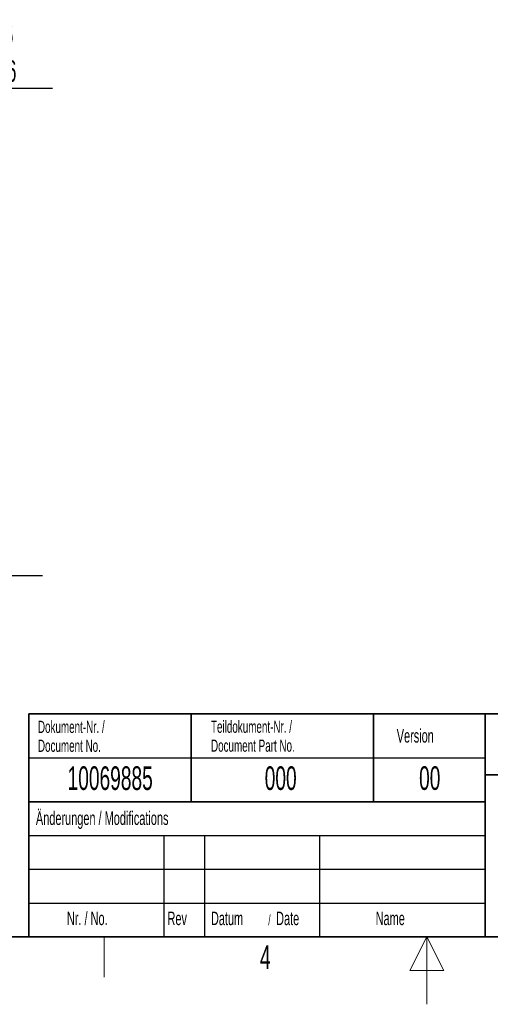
# Model space of a CAD drawing. Header units: millimetres. Extents: x 5 to 418, y 2 to 292.
# Tile 9 of 24: x 157 to 226, y 2 to 148. Entities that reach past the tile are written whole.
import ezdxf

# ---------------------------------------------------------------- set-up
doc = ezdxf.new("R2010")
doc.units = ezdxf.units.MM
doc.layers.add('SLD-0', color=7, linetype='Continuous')
doc.styles.add('SLDTEXTSTYLE0', font='TXT', dxfattribs={"width": 0.605})

# ---------------------------------------------------------------- blocks, each defined once
blk = doc.blocks.new('SW_NOTE_0_11')
at = {"layer": 'SLD-0', "color": 0, "char_height": 1.8, "attachment_point": 1, "style": 'SLDTEXTSTYLE0'}
for s, insert in [('Dokument-Nr. /', (0, 2.32)), ('Document No.', (0, -0.48))]:
    blk.add_mtext(s, dxfattribs=dict(at, insert=insert))
blk = doc.blocks.new('SW_NOTE_0_12')
at = {"layer": 'SLD-0', "color": 0, "char_height": 1.8, "attachment_point": 1, "style": 'SLDTEXTSTYLE0'}
for s, insert in [('Teildokument-Nr. /', (0, 2.32)), ('Document Part No.', (0, -0.48))]:
    blk.add_mtext(s, dxfattribs=dict(at, insert=insert))
blk = doc.blocks.new('SW_NOTE_0_13')
at = {"layer": 'SLD-0', "color": 0, "attachment_point": 1, "style": 'SLDTEXTSTYLE0'}
for s, insert, char_height in [('Datum', (0, 2.58), 2), ('/', (8.48, 2.08), 1.5), ('Date', (9.64, 2.58), 2)]:
    blk.add_mtext(s, dxfattribs=dict(at, insert=insert, char_height=char_height))
blk = doc.blocks.new('SW_NOTE_0_16')
at = {"layer": 'SLD-0', "color": 0}
blk.add_line((14.32, 0), (0, 0), dxfattribs=at)
at = {"layer": 'SLD-0', "color": 0, "attachment_point": 1, "style": 'SLDTEXTSTYLE0'}
for s, insert, char_height in [('für M6', (0.5, 9.8), 3.5), ('for M6', (1.69, 4.14), 3.175)]:
    blk.add_mtext(s, dxfattribs=dict(at, insert=insert, char_height=char_height))
blk = doc.blocks.new('SW_NOTE_0_17')
at = {"layer": 'SLD-0', "color": 0}
blk.add_line((17, 0), (0, 0), dxfattribs=at)
blk.add_line((17, 0), (0, 0), dxfattribs=at)
at = {"layer": 'SLD-0', "color": 0, "attachment_point": 1, "style": 'SLDTEXTSTYLE0'}
for s, insert, char_height in [('für M10', (0.44, 9.67), 3.5), ('for M10', (1.63, 4.01), 3.175)]:
    blk.add_mtext(s, dxfattribs=dict(at, insert=insert, char_height=char_height))

msp = doc.modelspace()

# ---------------------------------------------------------------- linework, layer by layer
at = {"layer": 'SLD-0', "lineweight": 35}
for p, q in [((158.1167, 45), (225.6167, 45)), ((158.1167, 45), (158.1167, 32)), ((182.1167, 45), (182.1167, 32)), ((209.1167, 45), (209.1167, 32)), ((225.6167, 45), (225.6167, 32)), ((225.6167, 45), (266.3305, 45)), ((225.6167, 45), (225.6167, 36)), ((225.6167, 36), (266.3305, 36)), ((225.6167, 36), (225.6167, 12)), ((158.1167, 32), (158.1167, 12)), ((158.1167, 32), (225.6167, 32)), ((225.6167, 32), (225.6167, 12)), ((26, 12), (408, 12)), ((158.1167, 12), (225.6167, 12)), ((225.6167, 12), (266.3305, 12))]:
    msp.add_line(p, q, dxfattribs=at)
at = {"layer": 'SLD-0'}
for p, q in [((158.1167, 38.5), (225.6167, 38.5)), ((158.1167, 27), (225.6167, 27)), ((178.1167, 27), (178.1167, 12)), ((184.1167, 27), (184.1167, 12)), ((201.1167, 27), (201.1167, 12)), ((158.1167, 22), (225.6167, 22)), ((158.1167, 17), (225.6167, 17))]:
    msp.add_line(p, q, dxfattribs=at)
at = {"layer": 'SLD-0', "lineweight": 25}
msp.add_line((158.1167, 32), (225.6167, 32), dxfattribs=at)
at = {"layer": 'SLD-0', "lineweight": 18}
for p, q in [((169.25, 6), (169.25, 12)), ((217, 12), (214.5, 7)), ((217, 2), (217, 12)), ((219.5, 7), (217, 12)), ((214.5, 7), (219.5, 7))]:
    msp.add_line(p, q, dxfattribs=at)

# ---------------------------------------------------------------- block references
at = {"layer": 'SLD-0'}
for name, p in [('SW_NOTE_0_16', (147.3173, 137.657)), ('SW_NOTE_0_17', (143.1548, 65.4743)), ('SW_NOTE_0_11', (159.4707, 41.6688)), ('SW_NOTE_0_12', (185.0721, 41.687)), ('SW_NOTE_0_13', (185.0629, 13.1463))]:
    msp.add_blockref(name, p, dxfattribs=at)

# ---------------------------------------------------------------- texts
at = {"layer": 'SLD-0', "style": 'SLDTEXTSTYLE0'}
for s, insert, char_height, attachment_point in [('Version', (212.5452, 42.7601), 2, 1), ('10069885', (170.1557, 37.243), 3.5, 2), ('000', (195.3767, 37.243), 3.5, 2), ('00', (217.424, 37.2527), 3.5, 2), ('Änderungen / Modifications', (159.1698, 30.5619), 2, 1), ('Nr. / No.', (163.7532, 15.7244), 2, 1), ('Rev', (178.6351, 15.7244), 2, 1), ('Name', (209.4275, 15.729), 2, 1), ('4', (193.1027, 10.743), 3.5, 2)]:
    msp.add_mtext(s, dxfattribs=dict(at, insert=insert, char_height=char_height, attachment_point=attachment_point))

doc.saveas('drawing.dxf')
